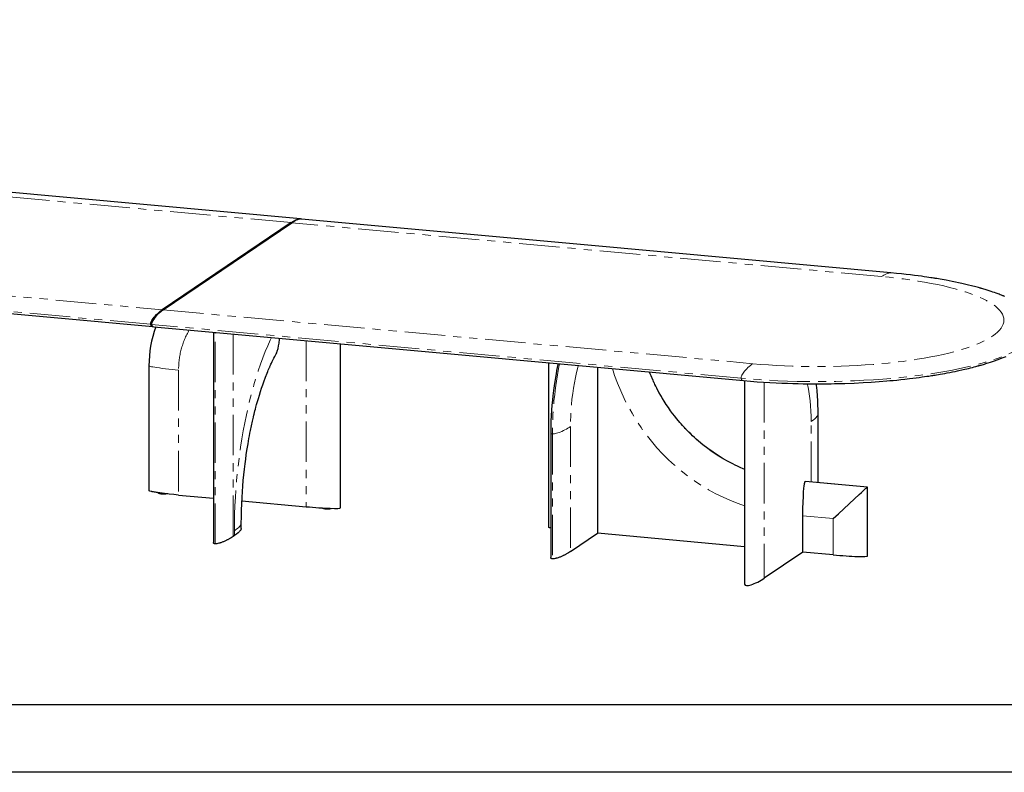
# Model space of a CAD drawing. Header units: millimetres. Extents: x -2064 to 15610, y -1415 to 32635.
# Tile 36 of 61: x 1551 to 3871, y 26401 to 28175. Entities that reach past the tile are written whole.
import ezdxf

# ---------------------------------------------------------------- set-up
doc = ezdxf.new("R2010")
doc.units = ezdxf.units.MM
doc.header["$LTSCALE"] = 15
doc.linetypes.add('PHANTOM', pattern=[12.7, 6.35, -1.27, 1.27, -1.27, 1.27, -1.27])
doc.layers.get('Defpoints').update_dxf_attribs({"color": 124})

msp = doc.modelspace()

# ---------------------------------------------------------------- linework, layer by layer
at = {"color": 8, "linetype": 'PHANTOM', "lineweight": 18}
for p, q in [((2190.492, 27696.947), (801.202, 27823.821)), ((2191.233, 27695.717), (2190.492, 27695.785)), ((3582.035, 27569.868), (2192.745, 27696.742)), ((497.858, 27618.387), (1887.148, 27491.513)), ((1859.571, 27457.34), (470.281, 27584.214)), ((1887.997, 27490.274), (1887.148, 27490.351)), ((1889.401, 27491.308), (3278.691, 27364.434)), ((3251.114, 27330.261), (1861.824, 27457.135)), ((2011.631, 26939.96), (2011.631, 27438.392)), ((2054.227, 27434.502), (2054.227, 26957.264)), ((2225.99, 27418.817), (2225.99, 27027.414)), ((1925.603, 27349.296), (1925.603, 27054.847)), ((3305.745, 27320.915), (3305.745, 26858.867)), ((2848.948, 27216.227), (2848.948, 26921.777)), ((3416.052, 27085.803), (3416.052, 27228.02)), ((2806.352, 27198.923), (2806.352, 26904.473)), ((3548.702, 27073.581), (3402.264, 27086.954)), ((3468.09, 26999.217), (3396.748, 27005.733)), ((3468.09, 26999.217), (3468.09, 26913.982)), ((2056.984, 26959.131), (2056.984, 26970.754))]:
    msp.add_line(p, q, dxfattribs=at)
at = {"color": 7, "linetype": 'Continuous', "lineweight": 25}
for p, q in [((2190.492, 27696.947), (1887.148, 27491.513)), ((1887.148, 27490.351), (2190.492, 27695.785)), ((1889.401, 27491.308), (2192.745, 27696.742)), ((2306.804, 27024.584), (2306.804, 27411.436)), ((1855.821, 27359.57), (1855.821, 27065.121)), ((2912.374, 27356.134), (2912.374, 26964.732)), ((3259.324, 27324.463), (3259.324, 26844.494)), ((3432.4, 27245.034), (3432.408, 27245.134)), ((3432.433, 27084.307), (3432.433, 27245.034)), ((2802.528, 27201.955), (2802.528, 26907.506)), ((3402.264, 27086.954), (3402.646, 27087.015)), ((3548.881, 27073.672), (3402.647, 27087.027)), ((1925.603, 27054.847), (2007.807, 27047.339)), ((3548.905, 26911.151), (3548.905, 27073.641)), ((2074.71, 27041.23), (2225.99, 27027.414)), ((2073.365, 26976.146), (2073.365, 26987.769)), ((3396.748, 26920.497), (3396.748, 27005.733)), ((2848.948, 26921.777), (2912.374, 26964.732)), ((3259.324, 26933.047), (2912.374, 26964.732)), ((2056.984, 26959.131), (2054.227, 26957.264)), ((3396.748, 26920.497), (3305.745, 26858.867)), ((3468.09, 26913.982), (3396.748, 26920.497))]:
    msp.add_line(p, q, dxfattribs=at)
msp.add_lwpolyline([(-1904.73, 32476.057), (6613.85, 32476.057), (6613.85, 26560.455), (-1904.73, 26560.455)], close=True)
at = {"color": 7, "linetype": 'Continuous', "lineweight": 25, "flags": 128}
for points in [[(2212.707, 27705.677), (1489.564, 27771.716), (823.417, 27832.551)], [(2190.492, 27696.947), (2196.339, 27700.56), (2202.172, 27703.399), (2206.226, 27704.841), (2210.247, 27705.642), (2213.02, 27705.645), (2213.647, 27705.494)], [(2214.956, 27705.426), (2214.2, 27705.529), (2211.937, 27705.385), (2209.655, 27704.938), (2206.156, 27703.87), (2202.642, 27702.412), (2197.697, 27699.846), (2192.745, 27696.742)], [(3604.25, 27578.597), (2881.107, 27644.637), (2214.96, 27705.471)], [(475.643, 27578.663), (1114.792, 27520.294), (1864.933, 27451.789)], [(3871.603, 27523.106), (3870.737, 27523.464), (3870.057, 27523.744), (3869.173, 27524.105), (3867.95, 27524.602), (3866.314, 27525.257), (3864.297, 27526.055), (3861.888, 27526.991), (3859.36, 27527.955), (3856.891, 27528.88), (3854.484, 27529.766), (3852.144, 27530.613), (3848.034, 27532.067), (3844.169, 27533.399), (3840.172, 27534.74), (3835.788, 27536.172), (3831.001, 27537.69), (3825.795, 27539.292), (3822.849, 27540.176), (3820.387, 27540.903), (3818.42, 27541.476), (3816.96, 27541.897), (3815.832, 27542.22), (3814.461, 27542.61), (3812.647, 27543.121), (3810.385, 27543.752), (3807.664, 27544.498), (3804.476, 27545.359), (3800.808, 27546.331), (3796.735, 27547.388), (3783.783, 27550.597), (3770.828, 27553.593), (3763.352, 27555.233), (3755.901, 27556.806), (3748.482, 27558.314), (3741.18, 27559.744), (3734.312, 27561.043), (3729.255, 27561.97), (3724.508, 27562.82), (3720.079, 27563.595), (3715.975, 27564.297), (3712.253, 27564.922), (3710.583, 27565.199), (3709.159, 27565.433), (3707.981, 27565.625), (3707.046, 27565.777), (3705.884, 27565.965), (3704.181, 27566.238), (3701.475, 27566.667), (3698.005, 27567.208), (3693.76, 27567.858), (3688.729, 27568.609), (3682.785, 27569.473), (3675.994, 27570.427), (3668.341, 27571.462), (3659.806, 27572.568), (3650.372, 27573.732), (3640.212, 27574.92), (3629.149, 27576.137), (3617.167, 27577.368), (3604.25, 27578.597)], [(1859.571, 27457.34), (1859.646, 27458.534), (1859.915, 27460.011), (1860.249, 27461.215), (1860.63, 27462.31), (1861.527, 27464.416), (1862.486, 27466.263), (1863.473, 27467.929), (1865.694, 27471.242), (1867.956, 27474.163), (1870.239, 27476.806), (1873.737, 27480.477), (1877.251, 27483.778), (1882.196, 27487.91), (1887.148, 27491.513)], [(1889.401, 27491.308), (1883.555, 27487.001), (1877.721, 27481.939), (1873.667, 27477.89), (1869.646, 27473.245), (1866.873, 27469.492), (1865, 27466.505), (1863.739, 27464.104), (1863.098, 27462.656), (1862.509, 27461.029), (1862.11, 27459.554), (1861.854, 27457.88), (1861.824, 27457.135)], [(1867.186, 27451.584), (2506.335, 27393.215), (3256.476, 27324.71)], [(2007.807, 27438.742), (2007.807, 27242.081), (2007.807, 26942.993)], [(2155.675, 27387.825), (2155.831, 27388.077), (2156.721, 27389.898), (2158.214, 27393.794), (2159.98, 27399.94), (2161.337, 27406.241), (2162.417, 27412.621), (2163.716, 27422.424), (2163.913, 27424.486)], [(2073.365, 26987.769), (2073.486, 27003.821), (2073.832, 27019.392), (2074.375, 27034.44), (2075.089, 27048.934), (2075.949, 27062.845), (2076.93, 27076.151), (2078.009, 27088.834), (2079.363, 27102.826), (2080.787, 27115.939), (2082.253, 27128.163), (2083.731, 27139.495), (2085.195, 27149.936), (2086.624, 27159.489), (2087.941, 27167.831), (2089.187, 27175.369), (2090.348, 27182.111), (2091.417, 27188.106), (2092.528, 27194.125), (2093.735, 27200.448), (2095.044, 27207.065), (2097.268, 27217.798), (2099.757, 27229.147), (2100.454, 27232.214), (2101.171, 27235.319), (2101.837, 27238.161), (2102.366, 27240.395), (2102.756, 27242.026), (2103.028, 27243.151), (2103.656, 27245.735), (2104.49, 27249.113), (2105.5, 27253.134), (2106.607, 27257.447), (2107.809, 27262.031), (2109.534, 27268.427), (2111.435, 27275.253), (2113.521, 27282.483), (2115.97, 27290.65), (2118.59, 27299.025), (2121.197, 27307.017), (2123.772, 27314.596), (2126.308, 27321.772), (2130.247, 27332.382), (2134.061, 27342.078), (2135.537, 27345.685), (2137.001, 27349.185), (2138.405, 27352.472), (2139.577, 27355.166), (2140.203, 27356.587), (2140.723, 27357.756), (2141.317, 27359.081), (2142.149, 27360.917), (2143.221, 27363.251), (2144.537, 27366.065), (2146.099, 27369.336), (2147.913, 27373.04), (2149.982, 27377.145), (2152.311, 27381.616), (2154.905, 27386.413), (2155.695, 27387.813)], [(3256.476, 27324.71), (3272.852, 27323.293), (3288.783, 27322.064), (3304.23, 27321.006), (3319.16, 27320.108), (3333.546, 27319.353), (3347.362, 27318.731), (3360.587, 27318.226), (3373.204, 27317.828), (3385.754, 27317.512), (3397.605, 27317.284), (3408.748, 27317.134), (3419.174, 27317.049), (3428.876, 27317.018), (3437.851, 27317.03), (3446.81, 27317.082), (3455.125, 27317.166), (3463.356, 27317.283), (3471.528, 27317.432), (3479.638, 27317.614), (3487.686, 27317.827), (3495.671, 27318.07), (3517.292, 27318.893), (3538.405, 27319.928), (3557.922, 27321.096), (3576.618, 27322.409), (3594.455, 27323.844), (3601.529, 27324.464), (3609.355, 27325.184), (3617.934, 27326.015), (3627.248, 27326.969), (3637.277, 27328.056), (3647.995, 27329.29), (3655.572, 27330.208), (3663.43, 27331.202), (3670.924, 27332.189), (3677.65, 27333.109), (3683.623, 27333.954), (3688.769, 27334.703), (3693.213, 27335.367), (3696.967, 27335.939), (3700.04, 27336.415), (3702.564, 27336.812), (3705.255, 27337.241), (3708.303, 27337.734), (3711.794, 27338.308), (3715.856, 27338.989), (3720.481, 27339.781), (3725.654, 27340.689), (3731.034, 27341.659), (3736.877, 27342.743), (3743.132, 27343.939), (3749.352, 27345.166), (3755.406, 27346.398), (3761.296, 27347.634), (3774.543, 27350.553), (3786.922, 27353.468), (3791.638, 27354.629), (3796.219, 27355.786), (3800.379, 27356.862), (3803.922, 27357.798), (3806.865, 27358.59), (3808.766, 27359.109), (3810.311, 27359.534), (3811.504, 27359.865), (3812.715, 27360.204), (3814.478, 27360.701), (3816.552, 27361.291), (3819.066, 27362.018), (3821.899, 27362.849), (3824.731, 27363.694), (3827.545, 27364.548), (3838.409, 27367.987), (3847.788, 27371.154), (3856.615, 27374.324), (3866.39, 27378.079), (3875.413, 27381.807)], [(2797.534, 27366.621), (2797.534, 27278.223), (2797.534, 26979.121)], [(2819.641, 27364.603), (2819.154, 27362.347), (2817.812, 27355.845), (2816.392, 27348.612), (2814.913, 27340.634), (2813.394, 27331.887), (2811.857, 27322.353), (2810.331, 27312.025), (2808.844, 27300.898), (2807.429, 27288.977), (2806.298, 27278.134), (2805.268, 27266.724), (2804.362, 27254.763), (2803.607, 27242.274), (2803.03, 27229.284), (2802.66, 27215.83), (2802.528, 27201.955)], [(3259.324, 27115.676), (3255.996, 27117.012), (3249.145, 27119.927), (3242.957, 27122.698), (3237.305, 27125.346), (3231.652, 27128.107), (3220.368, 27133.971), (3208.87, 27140.444), (3196.978, 27147.693), (3184.938, 27155.639), (3172.817, 27164.297), (3161.15, 27173.303), (3150.135, 27182.459), (3145.492, 27186.522), (3140.971, 27190.599), (3136.572, 27194.687), (3132.293, 27198.782), (3128.244, 27202.767), (3125.582, 27205.449), (3123.411, 27207.673), (3121.72, 27209.429), (3120.501, 27210.708), (3119.399, 27211.873), (3117.706, 27213.682), (3115.489, 27216.085), (3112.778, 27219.074), (3109.824, 27222.402), (3106.704, 27225.995), (3103.429, 27229.86), (3099.094, 27235.129), (3094.544, 27240.854), (3089.803, 27247.05), (3084.892, 27253.732), (3079.84, 27260.913), (3074.745, 27268.497), (3070.058, 27275.809), (3065.83, 27282.71), (3061.861, 27289.478), (3058.335, 27295.751), (3055.221, 27301.512), (3052.494, 27306.745), (3050.13, 27311.435), (3048.163, 27315.453), (3046.844, 27318.214), (3045.817, 27320.398), (3044.755, 27322.694), (3043.52, 27325.412), (3042.122, 27328.553), (3040.571, 27332.122), (3038.942, 27335.977), (3037.077, 27340.528), (3035.351, 27344.903)], [(3432.434, 27245.134), (3432.4, 27252.213), (3432.31, 27258.545), (3432.184, 27264.139), (3432.037, 27269.004), (3431.885, 27273.15), (3431.74, 27276.587), (3431.611, 27279.322), (3431.508, 27281.364), (3431.423, 27282.962), (3431.348, 27284.312), (3431.254, 27285.932), (3431.14, 27287.82), (3431.003, 27289.973), (3430.84, 27292.39), (3430.525, 27296.711), (3430.127, 27301.658), (3429.631, 27307.213), (3428.974, 27313.791), (3428.613, 27317.018)], [(3396.748, 27005.733), (3396.872, 27022.244), (3397.268, 27038.903), (3397.731, 27050.608), (3398.415, 27062.369), (3399.083, 27070.613), (3399.694, 27076.293), (3400.245, 27080.208), (3400.606, 27082.253), (3401.043, 27084.204), (3401.472, 27085.615), (3402.006, 27086.695), (3402.264, 27086.954)], [(1925.603, 27054.847), (1914.018, 27055.954), (1903.054, 27057.103), (1900.285, 27057.411), (1897.559, 27057.721), (1894.876, 27058.035), (1892.235, 27058.351), (1889.637, 27058.671), (1887.081, 27058.993), (1884.09, 27059.381), (1881.232, 27059.765), (1878.508, 27060.144), (1875.916, 27060.52), (1873.457, 27060.891), (1871.131, 27061.257), (1868.938, 27061.62), (1866.242, 27062.093), (1863.842, 27062.549), (1863.263, 27062.666), (1862.704, 27062.781), (1862.166, 27062.896), (1861.648, 27063.009), (1861.151, 27063.121), (1860.673, 27063.231), (1858.182, 27063.888), (1856.576, 27064.476), (1855.856, 27064.993), (1855.84, 27065.121)], [(1876.901, 27060.377), (1877.1, 27060.132), (1877.584, 27059.722), (1878.189, 27059.355), (1879.04, 27058.983), (1880.327, 27058.585), (1881.805, 27058.257), (1883.421, 27057.995), (1885.167, 27057.792), (1887.014, 27057.651), (1888.894, 27057.577), (1890.764, 27057.573), (1892.336, 27057.629), (1893.785, 27057.739), (1895.093, 27057.903), (1895.432, 27057.97)], [(3468.09, 26999.217), (3468.165, 26999.288), (3480.546, 27010.912), (3493.081, 27022.641), (3505.716, 27034.417), (3518.555, 27046.326), (3529.161, 27056.102), (3534.586, 27061.069), (3540.099, 27066.075), (3542.973, 27068.658), (3544.443, 27069.966), (3545.91, 27071.257), (3547.512, 27072.634), (3548.265, 27073.252), (3548.702, 27073.581)], [(3548.702, 27073.581), (3548.895, 27073.679), (3548.877, 27073.641)], [(2264.223, 27024.495), (2264.317, 27024.414), (2264.913, 27024.049), (2265.746, 27023.68), (2267.014, 27023.282), (2268.496, 27022.949), (2270.103, 27022.685), (2271.844, 27022.48), (2273.679, 27022.337), (2275.571, 27022.259), (2277.436, 27022.253), (2279.017, 27022.306), (2280.468, 27022.413), (2281.79, 27022.576), (2283.111, 27022.834), (2283.861, 27023.052), (2284.368, 27023.251), (2284.869, 27023.523)], [(2073.331, 26976.146), (2073.342, 26975.828), (2073.051, 26974.654), (2072.571, 26973.58), (2071.97, 26972.556), (2071.208, 26971.469), (2070.283, 26970.32), (2069.196, 26969.108), (2065.875, 26965.911), (2061.805, 26962.585), (2056.984, 26959.131)], [(2802.528, 26977.198), (2802.387, 26977.231), (2799.895, 26977.888), (2798.289, 26978.476), (2797.569, 26978.993), (2797.554, 26979.121)], [(2011.631, 26939.96), (2010.842, 26940.063), (2010.145, 26940.22), (2009.022, 26940.696), (2008.729, 26940.902), (2008.475, 26941.133), (2008.263, 26941.387), (2008.09, 26941.666), (2007.958, 26941.968), (2007.866, 26942.295), (2007.841, 26942.993)], [(2054.227, 26957.264), (2049.774, 26954.383), (2045.154, 26951.656), (2043.917, 26950.968), (2042.667, 26950.29), (2041.407, 26949.622), (2040.134, 26948.966), (2038.85, 26948.319), (2037.555, 26947.684), (2035.994, 26946.94), (2034.451, 26946.229), (2032.924, 26945.552), (2031.415, 26944.907), (2029.924, 26944.296), (2028.449, 26943.717), (2026.992, 26943.172), (2025.089, 26942.501), (2023.254, 26941.905), (2022.785, 26941.761), (2022.321, 26941.622), (2021.862, 26941.488), (2021.407, 26941.359), (2020.957, 26941.235), (2020.511, 26941.117), (2017.869, 26940.497), (2015.508, 26940.098), (2013.429, 26939.918), (2012.494, 26939.912), (2011.631, 26939.96)], [(2848.948, 26921.777), (2844.496, 26918.896), (2839.875, 26916.17), (2838.638, 26915.481), (2837.388, 26914.803), (2836.128, 26914.136), (2834.855, 26913.479), (2833.572, 26912.833), (2832.276, 26912.197), (2830.715, 26911.454), (2829.172, 26910.743), (2827.645, 26910.065), (2826.136, 26909.421), (2824.645, 26908.809), (2823.17, 26908.231), (2821.713, 26907.685), (2819.81, 26907.015), (2817.975, 26906.418), (2817.506, 26906.274), (2817.042, 26906.135), (2816.583, 26906.001), (2816.128, 26905.873), (2815.678, 26905.749), (2815.233, 26905.63), (2812.59, 26905.01), (2810.229, 26904.611), (2808.15, 26904.432), (2807.215, 26904.425), (2806.352, 26904.473)], [(2806.352, 26904.473), (2805.564, 26904.576), (2804.866, 26904.733), (2803.743, 26905.209), (2803.45, 26905.416), (2803.197, 26905.646), (2802.984, 26905.901), (2802.811, 26906.179), (2802.679, 26906.482), (2802.587, 26906.808), (2802.563, 26907.506)]]:
    msp.add_lwpolyline(points, dxfattribs=at)
at = {"color": 8, "linetype": 'PHANTOM', "lineweight": 18, "flags": 128}
for points in [[(3278.691, 27364.434), (3297.023, 27362.872), (3315.568, 27361.516), (3334.328, 27360.364), (3353.302, 27359.418), (3372.466, 27358.678), (3391.353, 27358.157), (3410.287, 27357.84), (3429.268, 27357.727), (3448.297, 27357.818), (3467.636, 27358.12), (3486.857, 27358.632), (3505.961, 27359.353), (3524.946, 27360.285), (3543.79, 27361.425), (3562.041, 27362.741), (3580.022, 27364.25), (3597.733, 27365.952), (3615.173, 27367.847), (3632.575, 27369.967), (3649.546, 27372.269), (3666.085, 27374.753), (3682.191, 27377.421), (3697.846, 27380.268), (3712.683, 27383.22), (3726.973, 27386.326), (3740.717, 27389.584), (3753.913, 27392.994), (3766.73, 27396.609), (3778.866, 27400.351), (3790.322, 27404.22), (3801.098, 27408.218), (3811.18, 27412.338), (3820.344, 27416.478), (3828.768, 27420.706), (3836.452, 27425.024), (3843.395, 27429.431), (3849.675, 27433.99), (3855.13, 27438.602), (3859.759, 27443.268), (3863.563, 27447.986), (3866.538, 27452.752), (3868.635, 27457.449), (3869.91, 27462.158), (3870.364, 27466.878), (3869.998, 27471.611), (3868.784, 27476.42), (3866.726, 27481.2), (3863.824, 27485.951), (3860.078, 27490.672), (3855.493, 27495.359), (3850.202, 27499.898), (3844.134, 27504.369), (3837.29, 27508.774), (3829.669, 27513.111), (3821.148, 27517.439), (3811.891, 27521.659), (3801.899, 27525.772), (3791.172, 27529.778), (3779.725, 27533.671), (3767.853, 27537.361), (3755.366, 27540.915), (3742.265, 27544.332), (3728.55, 27547.614), (3714.018, 27550.802), (3698.971, 27553.82), (3683.411, 27556.669), (3667.337, 27559.349), (3650.77, 27561.856), (3634.123, 27564.135), (3617.118, 27566.23), (3599.756, 27568.141), (3582.035, 27569.868)], [(3582.035, 27569.868), (3584.873, 27571.707), (3587.786, 27573.421), (3590.725, 27574.963), (3593.632, 27576.284), (3596.445, 27577.342), (3599.099, 27578.101), (3601.535, 27578.534), (3603.445, 27578.637), (3604.247, 27578.563)], [(3950.119, 27448.865), (3949.782, 27445.552), (3948.202, 27439.879), (3945.62, 27434.228), (3942.041, 27428.611), (3937.562, 27423.137), (3932.136, 27417.717), (3925.776, 27412.36), (3918.492, 27407.076), (3910.138, 27401.782), (3900.856, 27396.584), (3890.665, 27391.493), (3879.585, 27386.518), (3867.634, 27381.669), (3855.073, 27377.038), (3841.72, 27372.547), (3827.601, 27368.203), (3812.74, 27364.014), (3796.875, 27359.918), (3780.301, 27355.999), (3763.052, 27352.265), (3745.159, 27348.724), (3726.657, 27345.381), (3707.926, 27342.298), (3688.678, 27339.42), (3668.949, 27336.75), (3648.774, 27334.295), (3627.814, 27332.02), (3606.472, 27329.977), (3584.789, 27328.169), (3562.808, 27326.6), (3540.571, 27325.272), (3518.523, 27324.207), (3496.31, 27323.379), (3473.975, 27322.79), (3451.558, 27322.442), (3428.693, 27322.335), (3405.831, 27322.479), (3383.017, 27322.872), (3360.294, 27323.514), (3337.707, 27324.404), (3315.698, 27325.518), (3293.902, 27326.867), (3272.361, 27328.449), (3251.114, 27330.261)], [(2056.984, 26970.754), (2057.136, 26990.303), (2057.591, 27009.974), (2058.348, 27029.766), (2059.409, 27049.679), (2060.771, 27069.689), (2062.394, 27089.31), (2064.298, 27108.882), (2066.483, 27128.405), (2068.95, 27147.879), (2071.738, 27167.57), (2074.795, 27187.04), (2078.121, 27206.289), (2081.715, 27225.317), (2085.573, 27244.099), (2089.595, 27262.19), (2093.844, 27279.911), (2098.32, 27297.262), (2103.024, 27314.244), (2108.024, 27331.08), (2113.218, 27347.386), (2118.606, 27363.161), (2124.186, 27378.406), (2129.953, 27393.101), (2135.762, 27406.908), (2141.709, 27420.08), (2144.699, 27426.24)], [(1855.834, 27359.57), (1855.83, 27359.526), (1856.272, 27359.095), (1857.403, 27358.597), (1859.264, 27358.033), (1861.878, 27357.407), (1865.245, 27356.727), (1869.34, 27356.001), (1874.117, 27355.239), (1880.317, 27354.34), (1887.176, 27353.43), (1894.535, 27352.526), (1902.221, 27351.647), (1910.064, 27350.808), (1917.905, 27350.021), (1925.603, 27349.296)], [(2823.41, 27364.258), (2821.15, 27353.225), (2818.398, 27338.261), (2815.911, 27323.065), (2813.699, 27307.683), (2811.769, 27292.164), (2810.128, 27276.557), (2808.777, 27260.912), (2807.721, 27245.278), (2806.963, 27229.702), (2806.505, 27214.234), (2806.352, 27198.923)], [(2867.337, 27360.247), (2866.061, 27355.556), (2863.204, 27343.834), (2860.57, 27331.714), (2858.18, 27319.303), (2856.055, 27306.702), (2854.196, 27293.913), (2852.609, 27280.992), (2851.303, 27267.993), (2850.277, 27254.918), (2849.538, 27241.877), (2849.095, 27228.98), (2848.948, 27216.227)], [(3251.114, 27330.261), (3251.142, 27330.97), (3251.226, 27331.729), (3251.575, 27333.392), (3252.179, 27335.246), (3253.051, 27337.276), (3254.195, 27339.465), (3255.61, 27341.785), (3257.282, 27344.205), (3259.191, 27346.689), (3261.627, 27349.554), (3264.282, 27352.391), (3267.095, 27355.143), (3270.002, 27357.759), (3272.94, 27360.198), (3275.853, 27362.43), (3278.691, 27364.434)], [(3259.324, 27029.615), (3244.097, 27034.874), (3226.378, 27041.842), (3208.892, 27049.579), (3191.637, 27058.084), (3174.383, 27067.495), (3157.52, 27077.625), (3141.048, 27088.474), (3124.966, 27100.042), (3109.295, 27112.314), (3094.402, 27124.975), (3080.016, 27138.228), (3066.138, 27152.073), (3052.767, 27166.509), (3039.732, 27181.751), (3027.339, 27197.478), (3015.586, 27213.689), (3004.474, 27230.384), (2994.017, 27247.543), (2984.449, 27264.738), (2975.586, 27282.258), (2967.429, 27300.103), (2959.977, 27318.272), (2953.146, 27337.025), (2948.092, 27352.872)], [(3259.324, 27115.457), (3258.504, 27115.766), (3242.054, 27122.875), (3225.891, 27130.783), (3210.053, 27139.474), (3194.579, 27148.925), (3179.506, 27159.111), (3164.869, 27170.011), (3150.706, 27181.597), (3137.049, 27193.842), (3123.931, 27206.716), (3111.384, 27220.186), (3099.439, 27234.224), (3088.124, 27248.793), (3077.465, 27263.858), (3067.489, 27279.383), (3058.222, 27295.331), (3049.683, 27311.664), (3041.894, 27328.342), (3035.035, 27344.932)], [(3416.052, 27228.02), (3415.904, 27240.572), (3415.462, 27252.869), (3414.723, 27264.911), (3413.697, 27276.596), (3412.391, 27287.825), (3410.804, 27298.598), (3408.945, 27308.868), (3407.134, 27317.156)], [(3416.052, 27228.02), (3418.81, 27229.949), (3421.473, 27231.944), (3423.977, 27233.974), (3426.256, 27236), (3428.248, 27237.98), (3429.895, 27239.87), (3431.153, 27241.627), (3431.909, 27243.026), (3432.333, 27244.272), (3432.4, 27245.034)], [(2806.352, 27198.923), (2807.049, 27198.88), (2807.813, 27198.875), (2809.545, 27198.985), (2811.549, 27199.266), (2813.816, 27199.729), (2816.331, 27200.379), (2819.066, 27201.216), (2821.986, 27202.235), (2825.049, 27203.423), (2828.663, 27204.965), (2832.325, 27206.67), (2835.959, 27208.5), (2839.493, 27210.412), (2842.867, 27212.362), (2846.03, 27214.312), (2848.948, 27216.227)], [(2802.562, 27201.955), (2802.534, 27201.639), (2802.759, 27200.739), (2803.284, 27200.021), (2804.079, 27199.484), (2805.114, 27199.121), (2805.71, 27199.002), (2806.352, 27198.923)], [(2056.984, 26970.754), (2059.742, 26972.683), (2062.405, 26974.679), (2064.909, 26976.709), (2067.188, 26978.735), (2069.18, 26980.715), (2070.828, 26982.605), (2072.085, 26984.362), (2072.841, 26985.761), (2073.265, 26987.007), (2073.332, 26987.77)]]:
    msp.add_lwpolyline(points, dxfattribs=at)
at = {"color": 7, "linetype": 'Continuous', "lineweight": 25}
for centre, radius, start, end in [((2122.269, 27360.267), 266.449, 160.054075, 180.149914), ((1864.904, 27457.089), 5.338, 177.297611, 279.444845), ((1866.985, 27456.797), 5.172, 176.257112, 272.270863)]:
    msp.add_arc(centre, radius, start, end, dxfattribs=at)
at = {"color": 8, "linetype": 'PHANTOM', "lineweight": 18}
for centre, radius, start, end in [((2110.925, 27350.602), 185.327, 149.756898, 180.403854), ((3256.35, 27329.985), 5.243, 176.99162, 271.407272)]:
    msp.add_arc(centre, radius, start, end, dxfattribs=at)
at = {"color": 7, "linetype": 'Continuous', "lineweight": 25}
for centre, major_axis, ratio, start_param, end_param in [((2190.492, 27681.45), (26.162, 21.573), 0.33863316, 0.75056278, 1.29849738), ((1887.148, 27476.016), (26.162, 21.573), 0.33863316, 1.29849738, 3.37939088), ((2231.505, 27031.15), (75.298, -6.587), 0.05571721, 4.64395112, 6.28516572), ((3473.606, 26917.717), (75.298, -6.587), 0.05571721, 4.64395112, 6.28516572), ((3290.726, 26860.239), (31.105, 16.986), 0.25343159, 3.00676902, 5.07358485)]:
    msp.add_ellipse(centre, major_axis=major_axis, ratio=ratio, start_param=start_param, end_param=end_param, dxfattribs=at)
at = {"layer": 'Defpoints'}
msp.add_lwpolyline([(-2063.843, 32635.17), (6772.964, 32635.17), (6772.964, 26401.342), (-2063.843, 26401.342)], close=True, dxfattribs=at)

doc.saveas('drawing.dxf')
